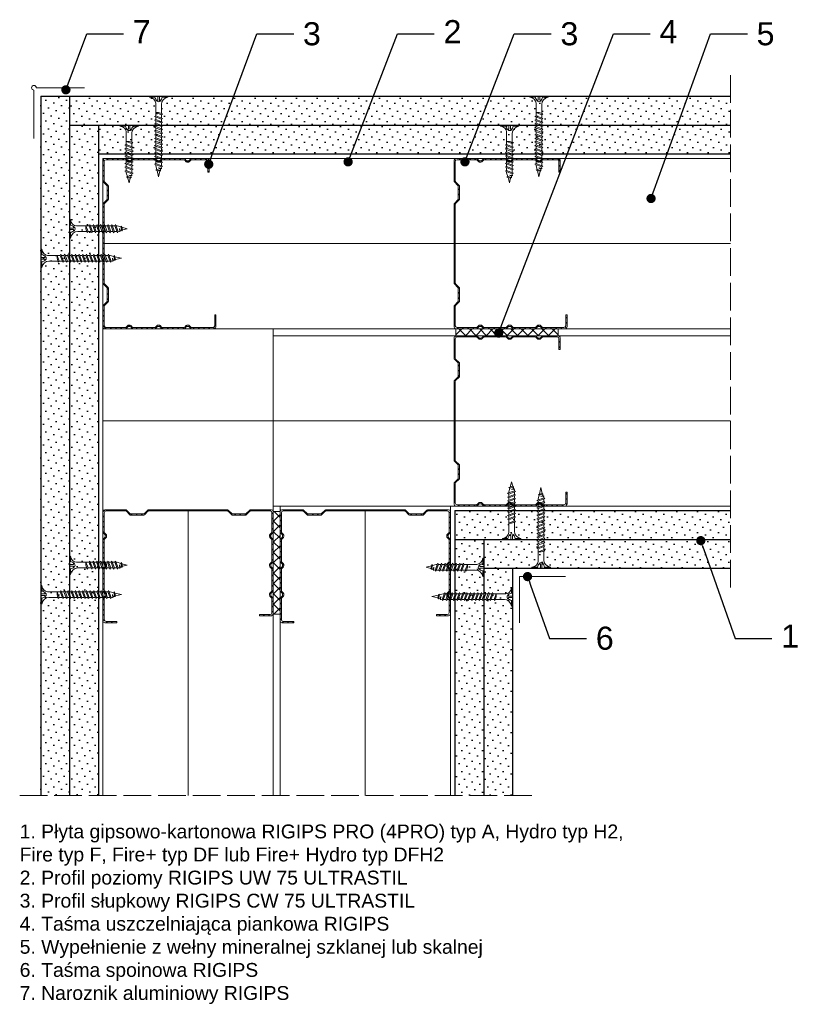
# Model space of a CAD drawing. Header units: millimetres. Extents: x 1350 to 3031, y 552 to 1676.
# Tile 2 of 4: x 2026 to 2365, y 600 to 1027. Entities that reach past the tile are written whole.
import ezdxf
from ezdxf import colors
from ezdxf.entities.mleader import LeaderData, LeaderLine
from ezdxf.math import Vec2, Vec3

# ---------------------------------------------------------------- set-up
doc = ezdxf.new("R2010")
doc.units = ezdxf.units.MM
doc.linetypes.add('ACAD_ISO02W100', pattern=[15, 12, -3])
for name, color, linetype, lineweight in [('_ISOVER WELNA', 7, 'BATTING', 9), ('_RIGIPS AKCESORIA', 7, 'Continuous', 18), ('_RIGIPS G-K', 7, 'Continuous', 25), ('_RIGIPS PROFIL', 7, 'Continuous', 18), ('OPISY', 7, 'Continuous', 9), ('PRZERYWANA', 7, 'ACAD_ISO02W100', 9)]:
    doc.layers.add(name, color=color, linetype=linetype, lineweight=lineweight)
doc.styles.get("Standard").update_dxf_attribs({"font": 'arial.ttf'})
doc.linetypes.add('BATTING', pattern='A,0.00254,-2.54,[134,ltypeshp.shx,S=2.54,R=0,X=-2.54,Y=0],-5.08,[134,ltypeshp.shx,S=2.54,R=180,X=2.54,Y=0],-2.54', length=10.16254)
pattern_1 = [(45, (225.164, -199.9613), (-1.122532, 3.367596), [0, -3.175])]
pattern_2 = [(45, (224.264, -174.2613), (-1.122532, 3.367596), [0, -3.175])]
pattern_3 = [(45, (223.364, -175.1613), (-1.122532, 3.367596), [0, -3.175])]

# ---------------------------------------------------------------- blocks, each defined once
blk = doc.blocks.new('TN 25')
at = {"layer": '_RIGIPS AKCESORIA'}
for p, q in [((0, -0.84), (0, 7.16)), ((0, 7.16), (0.46, 7.16)), ((0.46, 4.78), (0, 4.78)), ((0.46, 7.16), (0.46, 4.78)), ((3.02, 4.46), (8.47, 4.46)), ((7.12, 4.46), (7.12, 3.18)), ((8.03, 2.01), (7.12, 4.46)), ((8.47, 4.46), (8.79, 5)), ((9.61, 1.51), (8.47, 4.46)), ((8.79, 5), (9.93, 2.01)), ((9, 4.46), (10.1, 4.46)), ((10.1, 4.46), (10.41, 5)), ((11.23, 1.51), (10.1, 4.46)), ((10.41, 5), (11.56, 2.01)), ((10.62, 4.46), (11.67, 4.46)), ((11.67, 4.46), (11.99, 5)), ((12.81, 1.51), (11.67, 4.46)), ((11.99, 5), (13.14, 2.01)), ((12.2, 4.46), (13.21, 4.46)), ((13.21, 4.46), (13.52, 5)), ((14.34, 1.51), (13.21, 4.46)), ((13.52, 5), (14.67, 2.01)), ((13.73, 4.46), (14.8, 4.46)), ((14.8, 4.46), (15.12, 5)), ((15.94, 1.51), (14.8, 4.46)), ((15.12, 5), (16.26, 2.01)), ((15.33, 4.46), (16.42, 4.46)), ((16.42, 4.46), (16.73, 5)), ((17.55, 1.51), (16.42, 4.46)), ((16.73, 5), (17.88, 2.01)), ((16.94, 4.46), (17.99, 4.46)), ((17.99, 4.46), (18.31, 5)), ((19.13, 1.51), (17.99, 4.46)), ((18.31, 5), (19.45, 2.01)), ((18.52, 4.46), (19.68, 4.46)), ((19.68, 4.46), (20, 5)), ((20.82, 1.51), (19.68, 4.46)), ((20, 5), (21.14, 2.01)), ((20.21, 4.46), (20.7, 4.46)), ((20.7, 4.46), (22.28, 3.98)), ((22.28, 3.98), (22.56, 4.37)), ((22.56, 4.37), (23.03, 2.71)), ((0, 3.5), (1.77, 3.5)), ((0, 2.83), (1.77, 2.83)), ((0.46, 1.64), (0, 1.64)), ((0.46, -0.84), (0.46, 1.64)), ((1.77, 3.5), (1.77, 4.2)), ((1.77, 2.83), (1.77, 2.18)), ((7.49, 2.01), (3.55, 2.01)), ((7.12, 3.18), (7.65, 1.53)), ((7.65, 1.53), (8.03, 2.01)), ((9.41, 2.01), (8.03, 2.01)), ((9.93, 2.01), (9.61, 1.51)), ((11.04, 2.01), (9.93, 2.01)), ((11.56, 2.01), (11.23, 1.51)), ((12.61, 2.01), (11.56, 2.01)), ((13.14, 2.01), (12.81, 1.51)), ((14.15, 2.01), (13.14, 2.01)), ((14.67, 2.01), (14.34, 1.51)), ((15.74, 2.01), (14.67, 2.01)), ((16.26, 2.01), (15.94, 1.51)), ((17.36, 2.01), (16.26, 2.01)), ((17.88, 2.01), (17.55, 1.51)), ((18.93, 2.01), (17.88, 2.01)), ((19.45, 2.01), (19.13, 1.51)), ((19.45, 2.01), (20.62, 2.01)), ((21.14, 2.01), (20.82, 1.51)), ((21.14, 2.01), (21.81, 2.12)), ((21.85, 1.83), (21.67, 3.28)), ((21.67, 3.28), (22.14, 2.4)), ((22.14, 2.4), (21.85, 1.83)), ((22.7, 2.36), (22.14, 2.4)), ((22.7, 2.36), (22.28, 3.98)), ((23.03, 2.71), (22.7, 2.36)), ((22.71, 3.85), (25, 3.24)), ((25, 3.24), (23.03, 2.71)), ((0, -0.84), (0.46, -0.84))]:
    blk.add_line(p, q, dxfattribs=at)
for centre, major_axis, ratio, start_param, end_param in [((3.09, 7.67), (0.17, 3.2), 0.826134, 1.773653, 3.180586), ((-0.04, 0.9), (0, 3.93), 0.848176, -0.720942, -0.151112), ((3.37, -1.57), (0.28, 3.57), 0.832181, 0.035984, 1.430787), ((-2.73, 15.91), (0, 14.76), 0.848176, 3.399396, 3.475072), ((0.59, 4.62), (0, 2.81), 0.848176, 3.475072, 3.862535), ((1.66, 3.18), (0, 0.895), 0.848176, -1.552777, -0.720942), ((1.66, 3.18), (0, 0.895), 0.848176, 3.862535, 4.730408)]:
    blk.add_ellipse(centre, major_axis=major_axis, ratio=ratio, start_param=start_param, end_param=end_param, dxfattribs=at)
blk = doc.blocks.new('CW 75 ULTRASTIL')
h = blk.add_hatch()
h.set_pattern_fill('ANSI31', color=256, scale=0.5, style=0)
h.paths.add_polyline_path([(106.07, 103.31, -0.414214), (106.87, 104.11), (115.19, 104.11, -0.198912), (115.55, 103.96), (116.25, 103.25, 0.198912), (116.61, 103.11), (117.19, 103.11, 0.198912), (117.55, 103.25), (118.25, 103.96, -0.198912), (118.61, 104.11), (127.89, 104.11, -0.198912), (128.25, 103.96), (128.95, 103.25, 0.198912), (129.31, 103.11), (129.89, 103.11, 0.198912), (130.25, 103.25), (130.95, 103.96, -0.198912), (131.31, 104.11), (140.59, 104.11, -0.198912), (140.95, 103.96), (141.65, 103.25, 0.198912), (142.01, 103.11), (142.59, 103.11, 0.198912), (142.95, 103.25), (143.65, 103.96, -0.198912), (144.01, 104.11), (153.17, 104.11, -0.414214), (153.97, 103.31), (153.97, 98.66), (154.52, 98.66), (154.52, 103.86, 0.414214), (153.72, 104.66), (144.01, 104.66, 0.198912), (143.65, 104.51), (142.95, 103.8, -0.198912), (142.59, 103.66), (142.01, 103.66, -0.198912), (141.65, 103.8), (140.95, 104.51, 0.198912), (140.59, 104.66), (131.31, 104.66, 0.198912), (130.95, 104.51), (130.25, 103.8, -0.198912), (129.89, 103.66), (129.31, 103.66, -0.198912), (128.95, 103.8), (128.25, 104.51, 0.198912), (127.89, 104.66), (118.61, 104.66, 0.198912), (118.25, 104.51), (117.55, 103.8, -0.198912), (117.19, 103.66), (116.61, 103.66, -0.198912), (116.25, 103.8), (115.55, 104.51, 0.198912), (115.19, 104.66), (106.32, 104.66, 0.414214), (105.52, 103.86), (105.52, 94.86, 0.198912), (105.67, 94.51), (107.17, 93, -0.198912), (107.32, 92.65), (107.32, 87.06, -0.198912), (107.17, 86.71), (105.67, 85.2, 0.198912), (105.52, 84.85), (105.52, 50.66, 0.198912), (105.67, 50.31), (107.17, 48.8, -0.198912), (107.32, 48.45), (107.32, 42.86, -0.198912), (107.17, 42.51), (105.67, 41, 0.198912), (105.52, 40.65), (105.52, 31.66, 0.414214), (106.32, 30.86), (115.19, 30.86, 0.198912), (115.55, 31), (116.25, 31.71, -0.198912), (116.61, 31.86), (117.19, 31.86, -0.198912), (117.55, 31.71), (118.25, 31, 0.198912), (118.61, 30.86), (127.89, 30.86, 0.198912), (128.25, 31), (128.95, 31.71, -0.198912), (129.31, 31.86), (129.89, 31.86, -0.198912), (130.25, 31.71), (130.95, 31, 0.198912), (131.31, 30.86), (140.59, 30.86, 0.198912), (140.95, 31), (141.65, 31.71, -0.198912), (142.01, 31.86), (142.59, 31.86, -0.198912), (142.95, 31.71), (143.65, 31, 0.198912), (144.01, 30.86), (150.72, 30.86, 0.414214), (151.52, 31.66), (151.52, 36.86), (150.97, 36.86), (150.97, 32.21, -0.414214), (150.17, 31.41), (144.01, 31.41, -0.198912), (143.65, 31.55), (142.95, 32.26, 0.198912), (142.59, 32.41), (142.01, 32.41, 0.198912), (141.65, 32.26), (140.95, 31.55, -0.198912), (140.59, 31.41), (131.31, 31.41, -0.198912), (130.95, 31.55), (130.25, 32.26, 0.198912), (129.89, 32.41), (129.31, 32.41, 0.198912), (128.95, 32.26), (128.25, 31.55, -0.198912), (127.89, 31.41), (118.61, 31.41, -0.198912), (118.25, 31.55), (117.55, 32.26, 0.198912), (117.19, 32.41), (116.61, 32.41, 0.198912), (116.25, 32.26), (115.55, 31.55, -0.198912), (115.19, 31.41), (106.87, 31.41, -0.414214), (106.07, 32.21), (106.07, 40.65, -0.198912), (106.22, 41), (107.72, 42.51, 0.198912), (107.87, 42.86), (107.87, 48.45, 0.198912), (107.72, 48.8), (106.22, 50.31, -0.198912), (106.07, 50.66), (106.07, 84.85, -0.198912), (106.22, 85.2), (107.72, 86.71, 0.198912), (107.87, 87.06), (107.87, 92.65, 0.198912), (107.72, 93), (106.22, 94.51, -0.198912), (106.07, 94.86)])
at = {"layer": '_RIGIPS PROFIL'}
for p, q in [((105.52, 103.86), (105.52, 94.86)), ((106.07, 103.31), (106.07, 94.86)), ((115.19, 104.66), (106.32, 104.66)), ((115.19, 104.11), (106.87, 104.11)), ((115.55, 104.51), (116.25, 103.8)), ((115.55, 103.96), (116.25, 103.25)), ((117.19, 103.66), (116.61, 103.66)), ((117.19, 103.11), (116.61, 103.11)), ((118.25, 104.51), (117.55, 103.8)), ((118.25, 103.96), (117.55, 103.25)), ((127.89, 104.66), (118.61, 104.66)), ((127.89, 104.11), (118.61, 104.11)), ((128.25, 104.51), (128.95, 103.8)), ((128.25, 103.96), (128.95, 103.25)), ((129.89, 103.66), (129.31, 103.66)), ((129.89, 103.11), (129.31, 103.11)), ((130.95, 104.51), (130.25, 103.8)), ((130.95, 103.96), (130.25, 103.25)), ((131.31, 104.66), (140.59, 104.66)), ((131.31, 104.11), (140.59, 104.11)), ((140.95, 104.51), (141.65, 103.8)), ((140.95, 103.96), (141.65, 103.25)), ((142.59, 103.66), (142.01, 103.66)), ((142.59, 103.11), (142.01, 103.11)), ((143.65, 104.51), (142.95, 103.8)), ((143.65, 103.96), (142.95, 103.25)), ((153.72, 104.66), (144.01, 104.66)), ((153.17, 104.11), (144.01, 104.11)), ((153.97, 98.66), (153.97, 103.31)), ((154.52, 98.66), (154.52, 103.86)), ((153.97, 98.66), (154.52, 98.66)), ((107.17, 93), (105.67, 94.51)), ((107.72, 93), (106.22, 94.51)), ((107.32, 92.65), (107.32, 87.06)), ((107.87, 92.65), (107.87, 87.06)), ((107.17, 86.71), (105.67, 85.2)), ((107.72, 86.71), (106.22, 85.2)), ((105.52, 84.85), (105.52, 50.66)), ((106.07, 84.85), (106.07, 50.66)), ((107.17, 48.8), (105.67, 50.31)), ((107.72, 48.8), (106.22, 50.31)), ((107.32, 42.86), (107.32, 48.45)), ((107.87, 42.86), (107.87, 48.45)), ((105.52, 31.66), (105.52, 40.65)), ((107.17, 42.51), (105.67, 41)), ((106.07, 32.21), (106.07, 40.65)), ((107.72, 42.51), (106.22, 41)), ((150.97, 36.86), (150.97, 32.21)), ((150.97, 36.86), (151.52, 36.86)), ((151.52, 36.86), (151.52, 31.66)), ((115.19, 30.86), (106.32, 30.86)), ((115.19, 31.41), (106.87, 31.41)), ((115.55, 31.55), (116.25, 32.26)), ((115.55, 31), (116.25, 31.71)), ((117.19, 32.41), (116.61, 32.41)), ((117.19, 31.86), (116.61, 31.86)), ((118.25, 31.55), (117.55, 32.26)), ((118.25, 31), (117.55, 31.71)), ((127.89, 31.41), (118.61, 31.41)), ((127.89, 30.86), (118.61, 30.86)), ((128.25, 31.55), (128.95, 32.26)), ((128.25, 31), (128.95, 31.71)), ((129.89, 32.41), (129.31, 32.41)), ((129.89, 31.86), (129.31, 31.86)), ((130.95, 31.55), (130.25, 32.26)), ((130.95, 31), (130.25, 31.71)), ((131.31, 31.41), (140.59, 31.41)), ((131.31, 30.86), (140.59, 30.86)), ((140.95, 31.55), (141.65, 32.26)), ((140.95, 31), (141.65, 31.71)), ((142.59, 32.41), (142.01, 32.41)), ((142.59, 31.86), (142.01, 31.86)), ((143.65, 31.55), (142.95, 32.26)), ((143.65, 31), (142.95, 31.71)), ((150.17, 31.41), (144.01, 31.41)), ((150.72, 30.86), (144.01, 30.86))]:
    blk.add_line(p, q, dxfattribs=at)
for centre, radius, start, end in [((106.32, 103.86), 0.8, 90, 180), ((106.87, 103.31), 0.8, 90, 180), ((115.19, 104.16), 0.5, 45, 90), ((115.19, 103.61), 0.5, 45, 90), ((116.61, 104.16), 0.5, 225, 270), ((116.61, 103.61), 0.5, 225, 270), ((117.19, 104.16), 0.5, 270, 315), ((117.19, 103.61), 0.5, 270, 315), ((118.61, 104.16), 0.5, 90, 135), ((118.61, 103.61), 0.5, 90, 135), ((127.89, 104.16), 0.5, 45, 90), ((127.89, 103.61), 0.5, 45, 90), ((129.31, 104.16), 0.5, 225, 270), ((129.31, 103.61), 0.5, 225, 270), ((129.89, 104.16), 0.5, 270, 315), ((129.89, 103.61), 0.5, 270, 315), ((131.31, 104.16), 0.5, 90, 135), ((131.31, 103.61), 0.5, 90, 135), ((140.59, 104.16), 0.5, 45, 90), ((140.59, 103.61), 0.5, 45, 90), ((142.01, 104.16), 0.5, 225, 270), ((142.01, 103.61), 0.5, 225, 270), ((142.59, 104.16), 0.5, 270, 315), ((142.59, 103.61), 0.5, 270, 315), ((144.01, 104.16), 0.5, 90, 135), ((144.01, 103.61), 0.5, 90, 135), ((153.17, 103.31), 0.8, 0, 90), ((153.72, 103.86), 0.8, 0, 90), ((106.02, 94.86), 0.5, 180, 225), ((106.57, 94.86), 0.5, 180, 225), ((106.82, 92.65), 0.5, 0, 45), ((107.37, 92.65), 0.5, 0, 45), ((106.82, 87.06), 0.5, 315, 0), ((107.37, 87.06), 0.5, 315, 0), ((106.02, 84.85), 0.5, 135, 180), ((106.57, 84.85), 0.5, 135, 180), ((106.02, 50.66), 0.5, 180, 225), ((106.57, 50.66), 0.5, 180, 225), ((106.82, 48.45), 0.5, 0, 45), ((107.37, 48.45), 0.5, 0, 45), ((106.82, 42.86), 0.5, 315, 0), ((107.37, 42.86), 0.5, 315, 0), ((106.02, 40.65), 0.5, 135, 180), ((106.57, 40.65), 0.5, 135, 180), ((106.32, 31.66), 0.8, 180, 270), ((106.87, 32.21), 0.8, 180, 270), ((115.19, 31.91), 0.5, 270, 315), ((115.19, 31.36), 0.5, 270, 315), ((116.61, 31.91), 0.5, 90, 135), ((116.61, 31.36), 0.5, 90, 135), ((117.19, 31.91), 0.5, 45, 90), ((117.19, 31.36), 0.5, 45, 90), ((118.61, 31.91), 0.5, 225, 270), ((118.61, 31.36), 0.5, 225, 270), ((127.89, 31.91), 0.5, 270, 315), ((127.89, 31.36), 0.5, 270, 315), ((129.31, 31.91), 0.5, 90, 135), ((129.31, 31.36), 0.5, 90, 135), ((129.89, 31.91), 0.5, 45, 90), ((129.89, 31.36), 0.5, 45, 90), ((131.31, 31.91), 0.5, 225, 270), ((131.31, 31.36), 0.5, 225, 270), ((140.59, 31.91), 0.5, 270, 315), ((140.59, 31.36), 0.5, 270, 315), ((142.01, 31.91), 0.5, 90, 135), ((142.01, 31.36), 0.5, 90, 135), ((142.59, 31.91), 0.5, 45, 90), ((142.59, 31.36), 0.5, 45, 90), ((144.01, 31.91), 0.5, 225, 270), ((144.01, 31.36), 0.5, 225, 270), ((150.17, 32.21), 0.8, 270, 0), ((150.72, 31.66), 0.8, 270, 0)]:
    blk.add_arc(centre, radius, start, end, dxfattribs=at)
blk = doc.blocks.new('TN 35')
at = {"layer": '_RIGIPS AKCESORIA'}
for p, q in [((0, -0.84), (0, 7.16)), ((0, 7.16), (0.46, 7.16)), ((0.46, 4.78), (0, 4.78)), ((0.46, 7.16), (0.46, 4.78)), ((3.02, 4.46), (8.47, 4.46)), ((7.12, 4.46), (7.12, 3.18)), ((8.03, 2.01), (7.12, 4.46)), ((8.47, 4.46), (8.79, 5)), ((9.61, 1.51), (8.47, 4.46)), ((8.79, 5), (9.93, 2.01)), ((9, 4.46), (10.1, 4.46)), ((10.1, 4.46), (10.41, 5)), ((11.23, 1.51), (10.1, 4.46)), ((10.41, 5), (11.56, 2.01)), ((10.62, 4.46), (11.67, 4.46)), ((11.67, 4.46), (11.99, 5)), ((12.81, 1.51), (11.67, 4.46)), ((11.99, 5), (13.14, 2.01)), ((12.2, 4.46), (13.21, 4.46)), ((13.21, 4.46), (13.52, 5)), ((14.34, 1.51), (13.21, 4.46)), ((13.52, 5), (14.67, 2.01)), ((13.73, 4.46), (14.8, 4.46)), ((14.8, 4.46), (15.12, 5)), ((15.94, 1.51), (14.8, 4.46)), ((15.12, 5), (16.26, 2.01)), ((15.33, 4.46), (16.42, 4.46)), ((16.42, 4.46), (16.73, 5)), ((17.55, 1.51), (16.42, 4.46)), ((16.73, 5), (17.88, 2.01)), ((16.94, 4.46), (17.99, 4.46)), ((17.99, 4.46), (18.31, 5)), ((19.13, 1.51), (17.99, 4.46)), ((18.31, 5), (19.45, 2.01)), ((18.52, 4.46), (19.57, 4.46)), ((19.57, 4.46), (19.88, 5)), ((20.7, 1.51), (19.57, 4.46)), ((19.88, 5), (21.03, 2.01)), ((20.09, 4.46), (21.14, 4.46)), ((21.14, 4.46), (21.46, 5)), ((22.28, 1.51), (21.14, 4.46)), ((21.46, 5), (22.6, 2.01)), ((21.67, 4.46), (22.72, 4.46)), ((22.72, 4.46), (23.03, 5)), ((23.85, 1.51), (22.72, 4.46)), ((23.03, 5), (24.18, 2.01)), ((23.24, 4.46), (24.29, 4.46)), ((24.29, 4.46), (24.61, 5)), ((25.43, 1.51), (24.29, 4.46)), ((24.61, 5), (25.75, 2.01)), ((24.81, 4.46), (25.87, 4.46)), ((25.87, 4.46), (26.18, 5)), ((27, 1.51), (25.87, 4.46)), ((26.18, 5), (27.33, 2.01)), ((26.39, 4.46), (27.44, 4.46)), ((27.44, 4.46), (27.76, 5)), ((28.58, 1.51), (27.44, 4.46)), ((27.76, 5), (28.9, 2.01)), ((27.96, 4.46), (29.13, 4.46)), ((29.13, 4.46), (29.45, 5)), ((30.27, 1.51), (29.13, 4.46)), ((29.45, 5), (30.59, 2.01)), ((29.65, 4.46), (30.15, 4.46)), ((30.15, 4.46), (31.73, 3.98)), ((31.73, 3.98), (32.01, 4.37)), ((32.01, 4.37), (32.48, 2.71)), ((0, 3.5), (1.77, 3.5)), ((0, 2.83), (1.77, 2.83)), ((0.46, 1.64), (0, 1.64)), ((0.46, -0.84), (0.46, 1.64)), ((1.77, 3.5), (1.77, 4.2)), ((1.77, 2.83), (1.77, 2.18)), ((7.49, 2.01), (3.55, 2.01)), ((7.12, 3.18), (7.65, 1.53)), ((7.65, 1.53), (8.03, 2.01)), ((9.41, 2.01), (8.03, 2.01)), ((9.93, 2.01), (9.61, 1.51)), ((11.04, 2.01), (9.93, 2.01)), ((11.56, 2.01), (11.23, 1.51)), ((12.61, 2.01), (11.56, 2.01)), ((13.14, 2.01), (12.81, 1.51)), ((14.15, 2.01), (13.14, 2.01)), ((14.67, 2.01), (14.34, 1.51)), ((15.74, 2.01), (14.67, 2.01)), ((16.26, 2.01), (15.94, 1.51)), ((17.36, 2.01), (16.26, 2.01)), ((17.88, 2.01), (17.55, 1.51)), ((18.93, 2.01), (17.84, 2.01)), ((19.45, 2.01), (19.13, 1.51)), ((20.51, 2.01), (19.41, 2.01)), ((21.03, 2.01), (20.7, 1.51)), ((22.08, 2.01), (20.99, 2.01)), ((22.6, 2.01), (22.28, 1.51)), ((23.66, 2.01), (22.56, 2.01)), ((24.18, 2.01), (23.85, 1.51)), ((25.23, 2.01), (24.14, 2.01)), ((25.75, 2.01), (25.43, 1.51)), ((26.81, 2.01), (25.71, 2.01)), ((27.33, 2.01), (27, 1.51)), ((28.38, 2.01), (27.33, 2.01)), ((28.9, 2.01), (28.58, 1.51)), ((28.9, 2.01), (30.07, 2.01)), ((30.59, 2.01), (30.27, 1.51)), ((30.59, 2.01), (31.26, 2.12)), ((31.3, 1.83), (31.12, 3.28)), ((31.12, 3.28), (31.59, 2.4)), ((31.59, 2.4), (31.3, 1.83)), ((32.15, 2.36), (31.59, 2.4)), ((32.15, 2.36), (31.73, 3.98)), ((32.48, 2.71), (32.15, 2.36)), ((32.16, 3.85), (35, 3.24)), ((35, 3.24), (32.48, 2.71)), ((0, -0.84), (0.46, -0.84))]:
    blk.add_line(p, q, dxfattribs=at)
for centre, major_axis, ratio, start_param, end_param in [((3.09, 7.67), (0.17, 3.2), 0.826134, 1.773653, 3.180586), ((-0.04, 0.9), (0, 3.93), 0.848176, -0.720942, -0.151112), ((3.37, -1.57), (0.28, 3.57), 0.832181, 0.035984, 1.430787), ((-2.73, 15.91), (0, 14.76), 0.848176, 3.399396, 3.475072), ((0.59, 4.62), (0, 2.81), 0.848176, 3.475072, 3.862535), ((1.66, 3.18), (0, 0.895), 0.848176, -1.552777, -0.720942), ((1.66, 3.18), (0, 0.895), 0.848176, 3.862535, 4.730408)]:
    blk.add_ellipse(centre, major_axis=major_axis, ratio=ratio, start_param=start_param, end_param=end_param, dxfattribs=at)
blk = doc.blocks.new('naroznik')
at = {"layer": '_RIGIPS AKCESORIA'}
for p, q in [((429.5, 69.65), (429.5, 90.65)), ((430.5, 91.65), (451.5, 91.65))]:
    blk.add_line(p, q, dxfattribs=at)
blk.add_arc((429.5, 91.65), 1, 0, 270, dxfattribs=at)
blk = doc.blocks.new('_Dot')
at = {"color": 0, "linetype": 'ByBlock', "lineweight": -2}
blk.add_line((-0.5, 0), (-1, 0), dxfattribs=at)
at = {"color": 0, "linetype": 'ByBlock', "const_width": 0.5}
blk.add_lwpolyline([(-0.25, 0, 1), (0.25, 0, 1)], format="xyb", close=True, dxfattribs=at)

msp = doc.modelspace()

# ---------------------------------------------------------------- hatches: boundary and pattern name
at = {"layer": '_RIGIPS G-K'}
h = msp.add_hatch(dxfattribs=at)
h.set_pattern_fill('DOTS', color=256, scale=2, angle=45, style=0)
h.set_pattern_definition(pattern_3)
h.paths.add_polyline_path([(2047.6, 994.02), (2035.1, 994.02), (2035.1, 691.02), (2047.6, 691.02)])
h = msp.add_hatch(dxfattribs=at)
h.set_pattern_fill('DOTS', color=256, scale=2, angle=45, style=0)
h.set_pattern_definition(pattern_2)
h.paths.add_polyline_path([(2334.1, 994.02), (2047.6, 994.02), (2047.6, 981.52), (2334.1, 981.52)])
h = msp.add_hatch(dxfattribs=at)
h.set_pattern_fill('DOTS', color=256, scale=2, angle=45, style=0)
h.set_pattern_definition(pattern_3)
h.paths.add_polyline_path([(2060.1, 981.52), (2047.6, 981.52), (2047.6, 691.02), (2060.1, 691.02)])
h = msp.add_hatch(dxfattribs=at)
h.set_pattern_fill('DOTS', color=256, scale=2, angle=45, style=0)
h.set_pattern_definition(pattern_2)
h.paths.add_polyline_path([(2334.1, 981.52), (2060.1, 981.52), (2060.1, 969.02), (2334.1, 969.02)])
h = msp.add_hatch(dxfattribs=at)
h.set_pattern_fill('ANSI37', color=256, angle=90, style=0)
h.set_pattern_definition([(135, (3739.2264, -589.157), (-2.245064, -2.245064), []), (225, (3739.2264, -589.157), (2.245064, -2.245064), [])])
h.paths.add_polyline_path([(2215.1, 893.22), (2215.1, 890.22), (2223.97, 890.22), (2259.5, 890.22), (2259.5, 893.22), (2252.79, 893.22)])
h = msp.add_hatch(dxfattribs=at)
h.set_pattern_fill('ANSI37', color=256, style=0)
h.set_pattern_definition([(45, (656.5214, -710.103), (-2.245064, 2.245064), []), (135, (656.5214, -710.103), (-2.245064, -2.245064), [])])
h.paths.add_polyline_path([(2138.9, 814.02), (2135.9, 814.02), (2135.9, 805.15), (2135.9, 769.62), (2138.9, 769.62), (2138.9, 776.34)])
h = msp.add_hatch(dxfattribs=at)
h.set_pattern_fill('DOTS', color=256, scale=2, angle=45, style=0)
h.set_pattern_definition([(45, (472.2035, -701.441), (-1.122532, 3.367596), [0, -3.175])])
h.paths.add_polyline_path([(2334.1, 814.42), (2214.7, 814.42), (2214.7, 801.92), (2334.1, 801.92)])
h = msp.add_hatch(dxfattribs=at)
h.set_pattern_fill('DOTS', color=256, scale=2, angle=45, style=0)
h.set_pattern_definition(pattern_1)
h.paths.add_polyline_path([(2227.2, 801.92), (2214.7, 801.92), (2214.7, 691.02), (2227.2, 691.02)])
h = msp.add_hatch(dxfattribs=at)
h.set_pattern_fill('DOTS', color=256, scale=2, angle=45, style=0)
h.set_pattern_definition([(45, (472.2035, -224.9613), (-1.122532, 3.367596), [0, -3.175])])
h.paths.add_polyline_path([(2334.1, 801.92), (2227.2, 801.92), (2227.2, 789.42), (2334.1, 789.42)])
h = msp.add_hatch(dxfattribs=at)
h.set_pattern_fill('DOTS', color=256, scale=2, angle=45, style=0)
h.set_pattern_definition(pattern_1)
h.paths.add_polyline_path([(2239.7, 789.42), (2227.2, 789.42), (2227.2, 691.02), (2239.7, 691.02)])

# ---------------------------------------------------------------- linework, layer by layer
at = {"layer": '_ISOVER WELNA', "ltscale": 3.6}
for p, q in [((2334.1, 930.12), (2062.65, 930.12)), ((2334.1, 853.32), (2062.1, 853.32)), ((2099, 814.27), (2099, 691.02)), ((2175.8, 814.27), (2175.8, 691.02))]:
    msp.add_line(p, q, dxfattribs=at)
at = {"layer": '_RIGIPS AKCESORIA'}
for p, q in [((2215.1, 890.22), (2215.1, 893.22)), ((2259.5, 890.22), (2259.5, 893.22)), ((2135.9, 814.02), (2138.9, 814.02)), ((2135.9, 769.62), (2138.9, 769.62))]:
    msp.add_line(p, q, dxfattribs=at)
msp.add_lwpolyline([(2242.61, 765.84), (2242.61, 785.84), (2262.61, 785.84)], dxfattribs=at)
at = {"layer": '_RIGIPS G-K'}
for p, q in [((2035.1, 994.02), (2035.1, 691.02)), ((2035.1, 994.02), (2334.1, 994.02)), ((2047.6, 994.02), (2047.6, 691.02)), ((2047.6, 981.52), (2334.1, 981.52)), ((2060.1, 981.52), (2060.1, 691.02)), ((2060.1, 969.02), (2334.1, 969.02)), ((2214.7, 814.42), (2214.7, 691.02)), ((2214.7, 814.42), (2334.1, 814.42)), ((2214.7, 801.92), (2334.1, 801.92)), ((2227.2, 801.92), (2227.2, 691.02)), ((2227.2, 789.42), (2334.1, 789.42)), ((2239.7, 789.42), (2239.7, 691.02))]:
    msp.add_line(p, q, dxfattribs=at)
at = {"layer": '_RIGIPS PROFIL'}
for p, q in [((2062.1, 967.02), (2334.1, 967.02)), ((2062.1, 967.02), (2062.1, 691.02)), ((2062.1, 893.22), (2334.1, 893.22)), ((2135.9, 893.22), (2135.9, 691.02)), ((2135.9, 890.22), (2334.1, 890.22)), ((2135.9, 816.42), (2334.1, 816.42)), ((2138.9, 816.42), (2138.9, 691.02)), ((2212.7, 816.42), (2212.7, 691.02))]:
    msp.add_line(p, q, dxfattribs=at)
at = {"layer": 'PRZERYWANA'}
for p, q in [((2334.1, 1003.12), (2334.1, 780.32)), ((2026, 691.02), (2248.8, 691.02))]:
    msp.add_line(p, q, dxfattribs=at)

# ---------------------------------------------------------------- block references
at = {"layer": '_RIGIPS AKCESORIA'}
for name, p in [('naroznik', (1602.67, 906.02)), ('TN 25', (2047.6, 933.35)), ('TN 35', (2035.1, 920.57)), ('TN 25', (2047.6, 787.58)), ('TN 35', (2035.1, 774.8))]:
    msp.add_blockref(name, p, dxfattribs=at)
at = {"layer": '_RIGIPS AKCESORIA', "xscale": -1, "rotation": 90}
for name, p in [('TN 35', (2089.42, 994.02)), ('TN 35', (2254.32, 994.02)), ('TN 25', (2076.65, 981.52)), ('TN 25', (2241.55, 981.52))]:
    msp.add_blockref(name, p, dxfattribs=at)
at = {"layer": '_RIGIPS AKCESORIA', "rotation": 90}
for name, p in [('TN 25', (2242.45, 801.92)), ('TN 35', (2255.22, 789.42))]:
    msp.add_blockref(name, p, dxfattribs=at)
at = {"layer": '_RIGIPS AKCESORIA', "xscale": -1}
for name, p in [('TN 25', (2227.2, 786.68)), ('TN 35', (2239.7, 773.9))]:
    msp.add_blockref(name, p, dxfattribs=at)
at = {"layer": '_RIGIPS PROFIL', "xscale": -1}
for p, rotation in [((1956.58, 997.88), 180), ((2108.78, 997.88), 180), ((2108.78, 921.08), 180), ((2166.76, 920.34), 90), ((2243.56, 920.34), 90)]:
    msp.add_blockref('CW 75 ULTRASTIL', p, dxfattribs=dict(at, rotation=rotation))

# ---------------------------------------------------------------- texts
at = {"insert": (2026, 678.41), "char_height": 6, "width": 266.8215, "attachment_point": 1}
msp.add_mtext('1. Płyta gipsowo-kartonowa RIGIPS PRO (4PRO) typ A, Hydro typ H2, Fire typ F, Fire+ typ DF lub Fire+ Hydro typ DFH2\\P2. Profil poziomy RIGIPS UW 75 ULTRASTIL\\P3. Profil słupkowy RIGIPS CW 75 ULTRASTIL\\P4. Taśma uszczelniająca piankowa RIGIPS\\P5. Wypełnienie z wełny mineralnej szklanej lub skalnej\\P6. Taśma spoinowa RIGIPS\\P7. Naroznik aluminiowy RIGIPS', dxfattribs=at)

# ---------------------------------------------------------------- leaders
at = {"layer": 'OPISY'}
ml = msp.add_multileader_mtext('Standard', dxfattribs=at)
ml.set_content('7', color=256)
ml.set_leader_properties()
ml.set_arrow_properties(name='DOT')
ml.build(insert=Vec2(0, 0))
ctx = ml.context
ctx.base_point, ctx.char_height, ctx.landing_gap_size, ctx.plane_origin = Vec3(2071.05, 1020.98), 10, 4, Vec3(1878.46, 1164.64)
notes = []
notes.append((ctx, [(0, (1, 1, 0), (2055.05, 1020.98), (1, 0), 16, [(0, [(2046.04, 996.78)], 0, [])])]))
ctx.mtext.insert, ctx.mtext.flow_direction = Vec3(2075.05, 1026.98), 5
ml = msp.add_multileader_mtext('Standard', dxfattribs=at)
ml.set_content('3', color=256)
ml.set_leader_properties()
ml.set_arrow_properties(name='DOT')
ml.build(insert=Vec2(0, 0))
ctx = ml.context
ctx.base_point, ctx.char_height, ctx.landing_gap_size, ctx.plane_origin = Vec3(2144.79, 1020.98), 10, 4, Vec3(1952.2, 1164.64)
notes.append((ctx, [(0, (1, 1, 0), (2128.79, 1020.98), (1, 0), 16, [(0, [(2107.96, 964.52)], 0, [])])]))
ctx.mtext.insert, ctx.mtext.flow_direction = Vec3(2148.79, 1026.07), 5
ml = msp.add_multileader_mtext('Standard', dxfattribs=at)
ml.set_content('2', color=256)
ml.set_leader_properties()
ml.set_arrow_properties(name='DOT')
ml.build(insert=Vec2(0, 0))
ctx = ml.context
ctx.base_point, ctx.char_height, ctx.landing_gap_size, ctx.plane_origin = Vec3(2205.75, 1020.98), 10, 4, Vec3(2013.16, 1164.64)
notes.append((ctx, [(0, (1, 1, 0), (2189.75, 1020.98), (1, 0), 16, [(0, [(2168.37, 965.55)], 0, [])])]))
ctx.mtext.insert, ctx.mtext.flow_direction = Vec3(2209.75, 1026.98), 5
ml = msp.add_multileader_mtext('Standard', dxfattribs=at)
ml.set_content('3', color=256)
ml.set_leader_properties()
ml.set_arrow_properties(name='DOT')
ml.build(insert=Vec2(0, 0))
ctx = ml.context
ctx.base_point, ctx.char_height, ctx.landing_gap_size, ctx.plane_origin = Vec3(2256.41, 1020.98), 10, 4, Vec3(2063.82, 1164.64)
notes.append((ctx, [(0, (1, 1, 0), (2240.41, 1020.98), (1, 0), 16, [(0, [(2219.03, 965.55)], 0, [])])]))
ctx.mtext.insert, ctx.mtext.flow_direction = Vec3(2260.41, 1026.07), 5
ml = msp.add_multileader_mtext('Standard', dxfattribs=at)
ml.set_content('4', color=256)
ml.set_leader_properties()
ml.set_arrow_properties(name='DOT')
ml.build(insert=Vec2(0, 0))
ctx = ml.context
ctx.base_point, ctx.char_height, ctx.landing_gap_size, ctx.plane_origin = Vec3(2299.37, 1020.98), 10, 4, Vec3(2106.78, 1164.64)
notes.append((ctx, [(0, (1, 1, 0), (2283.37, 1020.98), (1, 0), 16, [(0, [(2233.65, 891.37)], 0, [])])]))
ctx.mtext.insert, ctx.mtext.flow_direction = Vec3(2303.37, 1026.98), 5
ml = msp.add_multileader_mtext('Standard', dxfattribs=at)
ml.set_content('5', color=256)
ml.set_leader_properties()
ml.set_arrow_properties(name='DOT')
ml.build(insert=Vec2(0, 0))
ctx = ml.context
ctx.base_point, ctx.char_height, ctx.landing_gap_size, ctx.plane_origin = Vec3(2341.45, 1020.98), 10, 4, Vec3(2148.87, 1164.64)
notes.append((ctx, [(0, (1, 1, 0), (2325.45, 1020.98), (1, 0), 16, [(0, [(2299.7, 949.68)], 0, [])])]))
ctx.mtext.insert, ctx.mtext.flow_direction = Vec3(2345.45, 1026.07), 5
ml = msp.add_multileader_mtext('Standard', dxfattribs=at)
ml.set_content('1', color=256)
ml.set_leader_properties()
ml.set_arrow_properties(name='DOT')
ml.build(insert=Vec2(0, 0))
ctx = ml.context
ctx.base_point, ctx.char_height, ctx.landing_gap_size, ctx.plane_origin = Vec3(2352.11, 759.06), 10, 4, Vec3(2159.53, 615.4)
notes.append((ctx, [(0, (1, 1, 0), (2336.11, 759.06), (1, 0), 16, [(0, [(2321.27, 801.41)], 0, [])])]))
ctx.mtext.insert, ctx.mtext.flow_direction = Vec3(2356.11, 765.06), 5
ml = msp.add_multileader_mtext('Standard', dxfattribs=at)
ml.set_content('6', color=256)
ml.set_leader_properties()
ml.set_arrow_properties(name='DOT')
ml.build(insert=Vec2(0, 0))
ctx = ml.context
ctx.base_point, ctx.char_height, ctx.landing_gap_size, ctx.plane_origin = Vec3(2271.75, 759.06), 10, 4, Vec3(2079.16, 615.4)
notes.append((ctx, [(0, (1, 1, 0), (2255.75, 759.06), (1, 0), 16, [(0, [(2246.16, 785.84)], 0, [])])]))
ctx.mtext.insert, ctx.mtext.flow_direction = Vec3(2275.75, 764.15), 5
for ctx, leaders in notes:
    for number, flags, end, landing, length, lines in leaders:
        leader = LeaderData()
        leader.index, (leader.has_last_leader_line, leader.has_dogleg_vector, leader.attachment_direction) = number, flags
        leader.last_leader_point, leader.dogleg_vector, leader.dogleg_length = Vec3(end), Vec3(landing), length
        for number, points, colour, breaks in lines:
            line = LeaderLine()
            line.index, line.vertices, line.color, line.breaks = number, Vec3.list(points), colors.encode_raw_color(colour), breaks
            leader.lines.append(line)
        ctx.leaders.append(leader)

doc.saveas('drawing.dxf')
